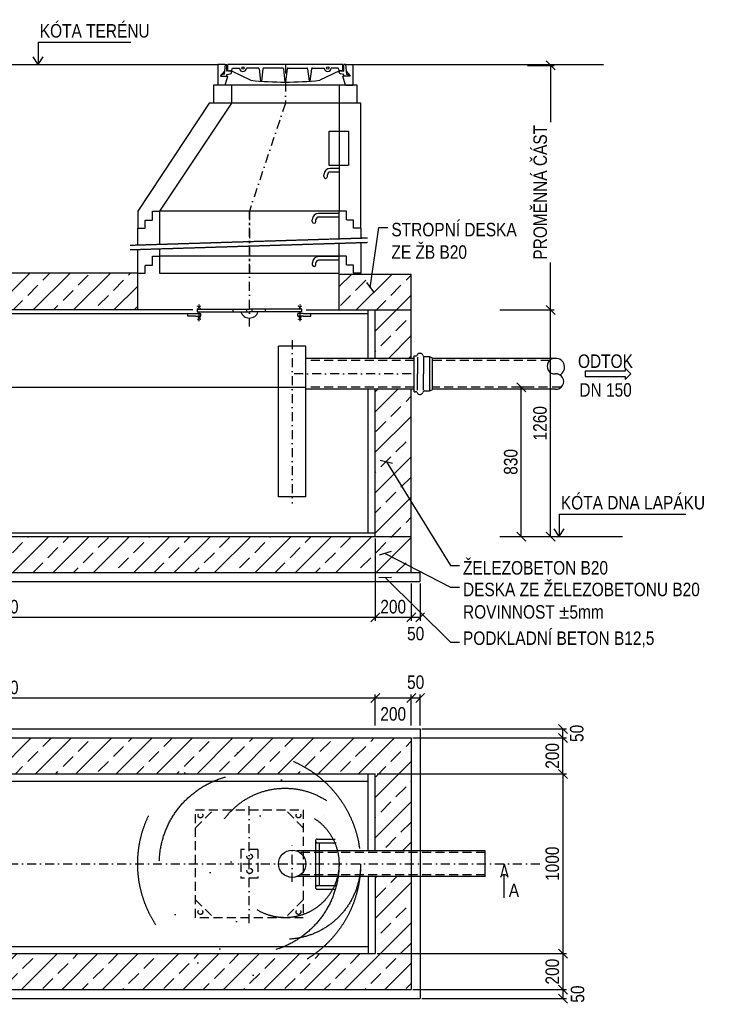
# Model space of a CAD drawing. Header units: millimetres. Extents: x 1 to 417021, y 3 to 99846.
# Tile 12 of 53: x 319737 to 323718, y 85382 to 90859. Entities that reach past the tile are written whole.
import ezdxf
from ezdxf.enums import TextEntityAlignment as Align

# ---------------------------------------------------------------- set-up
doc = ezdxf.new("R2010")
doc.units = ezdxf.units.MM
for name, pattern in [('DASHDOT', [1, 0.5, -0.25, 0, -0.25]), ('DASHED', [0.75, 0.5, -0.25]), ('DĚLICÍ', [31.75, 12.7, -6.35, 0, -6.35, 0, -6.35])]:
    doc.linetypes.add(name, pattern=pattern)
doc.layers.get('Defpoints').update_dxf_attribs({"color": 6, "lineweight": 5})
for name, color, linetype in [('AS-Koty', 4, 'Continuous'), ('AS-Nevid', 241, 'DASHED'), ('AS-Obrys', 7, 'Continuous'), ('AS-Osy', 4, 'DASHDOT'), ('AS-Srafy', 4, 'Continuous'), ('AS-Text', 7, 'Continuous')]:
    doc.layers.add(name, color=color, linetype=linetype)
doc.styles.add('ROMANS', font='ARIALN.TTF')
doc.styles.get("Standard").update_dxf_attribs({"font": 'arial.ttf'})
doc.dimstyles.new('K25', dxfattribs={"dimtxt": 50, "dimasz": 50, "dimexe": 20, "dimexo": 10, "dimgap": 20, "dimtad": 1, "dimdec": 0, "dimzin": 0, "dimtxsty": 'ROMANS', "dimblk": 'OBLIQUE', "dimcen": -40, "dimclrd": 4, "dimclre": 4, "dimclrt": 7, "dimadec": 0, "dimazin": 0, "dimtfac": 1, "dimtdec": 0, "dimtofl": 0, "dimtmove": 2, "dimatfit": 3, "dimldrblk": 'OBLIQUE', "dimfxl": 1, "dimtolj": 1, "dimarcsym": 0})

# ---------------------------------------------------------------- blocks, each defined once
blk = doc.blocks.new('ACTRIX_1')
at = {"color": 7, "linetype": 'Continuous', "ltscale": 25.4}
for p, q in [((28.8, 3.1), (0, 3.1)), ((35, 0), (28.8, 6.2)), ((28.8, 6.2), (28.8, 3.1)), ((28.8, -6.2), (35, 0)), ((0, -3.1), (28.8, -3.1)), ((28.8, -3.1), (28.8, -6.2))]:
    blk.add_line(p, q, dxfattribs=at)
at = {"layer": 'AS-Text', "linetype": 'Continuous', "ltscale": 25.4, "flags": 128}
blk.add_lwpolyline([(-15.7, -3.1), (28.8, -3.1), (28.8, -6.2), (35, 0), (28.8, 6.2), (28.8, 3.1), (-15.7, 3.1)], close=True, dxfattribs=at)
at = {"flags": 1}
blk.add_attdef('Text', (0, 0), '', height=0.125, dxfattribs=at)
blk = doc.blocks.new('_Oblique')
at = {"color": 0, "linetype": 'ByBlock', "lineweight": -2}
blk.add_line((-0.5, -0.5), (0.5, 0.5), dxfattribs=at)
blk = doc.blocks.new('*D161')
at = {"layer": 'AS-Koty', "color": 4, "linetype": 'Continuous', "lineweight": -2, "transparency": 16777216}
for p, q in [((322561.7, 90604.4), (322710, 90604.4)), ((322690, 90604.4), (322690, 90289.7)), ((322690, 89244.4), (322690, 89508.6)), ((322561.2, 89244.4), (322710, 89244.4))]:
    blk.add_line(p, q, dxfattribs=at)
at = {"layer": 'Defpoints', "color": 0, "linetype": 'Continuous', "transparency": 16777216}
for p in [(322551.7, 90604.4), (322690, 90604.4), (322551.2, 89244.4)]:
    blk.add_point(p, dxfattribs=at)
at = {"layer": 'AS-Koty', "color": 4, "linetype": 'Continuous', "lineweight": -2, "transparency": 16777216, "xscale": 50, "yscale": 50, "zscale": 50}
for p, rotation in [((322690, 90604.4), 90), ((322690, 89244.4), 270)]:
    blk.add_blockref('_Oblique', p, dxfattribs=dict(at, rotation=rotation))
at = {"layer": 'AS-Koty', "color": 7, "linetype": 'Continuous', "transparency": 16777216, "insert": (322633, 89899.1), "char_height": 75, "attachment_point": 5, "rotation": 90, "style": 'ROMANS'}
blk.add_mtext('\\A1;PROMĚNNÁ ČÁST', dxfattribs=at)
blk = doc.blocks.new('*D175')
at = {"layer": 'AS-Koty', "color": 4, "linetype": 'Continuous', "lineweight": -2, "transparency": 16777216}
for p, q in [((322408.1, 89244.4), (322710, 89244.4)), ((322690, 87984.4), (322690, 89244.4)), ((322408.1, 87984.4), (322710, 87984.4))]:
    blk.add_line(p, q, dxfattribs=at)
at = {"layer": 'Defpoints', "color": 0, "linetype": 'Continuous', "transparency": 16777216}
for p in [(322398.1, 89244.4), (322690, 89244.4), (322398.1, 87984.4)]:
    blk.add_point(p, dxfattribs=at)
at = {"layer": 'AS-Koty', "color": 4, "linetype": 'Continuous', "lineweight": -2, "transparency": 16777216, "xscale": 50, "yscale": 50, "zscale": 50}
for p, rotation in [((322690, 89244.4), 90), ((322690, 87984.4), 270)]:
    blk.add_blockref('_Oblique', p, dxfattribs=dict(at, rotation=rotation))
at = {"layer": 'AS-Koty', "color": 7, "linetype": 'Continuous', "transparency": 16777216, "insert": (322631.7, 88614.4), "char_height": 75, "attachment_point": 5, "rotation": 90, "style": 'ROMANS'}
blk.add_mtext('\\A1;1260', dxfattribs=at)
blk = doc.blocks.new('*D176')
at = {"layer": 'AS-Koty', "color": 4, "linetype": 'Continuous', "lineweight": -2, "transparency": 16777216}
for p, q in [((322588.1, 88814.4), (322507.2, 88814.4)), ((322527.2, 87984.4), (322527.2, 88814.4)), ((322408.1, 87984.4), (322547.2, 87984.4))]:
    blk.add_line(p, q, dxfattribs=at)
at = {"layer": 'Defpoints', "color": 0, "linetype": 'Continuous', "transparency": 16777216}
for p in [(322527.2, 88814.4), (322598.1, 88814.4), (322398.1, 87984.4)]:
    blk.add_point(p, dxfattribs=at)
at = {"layer": 'AS-Koty', "color": 4, "linetype": 'Continuous', "lineweight": -2, "transparency": 16777216, "xscale": 50, "yscale": 50, "zscale": 50}
for p, rotation in [((322527.2, 88814.4), 90), ((322527.2, 87984.4), 270)]:
    blk.add_blockref('_Oblique', p, dxfattribs=dict(at, rotation=rotation))
at = {"layer": 'AS-Koty', "color": 7, "linetype": 'Continuous', "transparency": 16777216, "insert": (322469, 88399.4), "char_height": 75, "attachment_point": 5, "rotation": 90, "style": 'ROMANS'}
blk.add_mtext('\\A1;830', dxfattribs=at)
blk = doc.blocks.new('*D177')
at = {"layer": 'AS-Koty', "color": 4, "linetype": 'Continuous', "lineweight": -2, "transparency": 16777216}
for p, q in [((317554.8, 87974.3), (317554.8, 87515.4)), ((321714.8, 87974.3), (321714.8, 87515.4)), ((317554.8, 87535.4), (321714.8, 87535.4))]:
    blk.add_line(p, q, dxfattribs=at)
at = {"layer": 'Defpoints', "color": 0, "linetype": 'Continuous', "transparency": 16777216}
for p in [(317554.8, 87984.3), (321714.8, 87984.3), (321714.8, 87535.4)]:
    blk.add_point(p, dxfattribs=at)
at = {"layer": 'AS-Koty', "color": 4, "linetype": 'Continuous', "lineweight": -2, "transparency": 16777216, "xscale": 50, "yscale": 50, "zscale": 50, "rotation": 180}
blk.add_blockref('_Oblique', (317554.8, 87535.4), dxfattribs=at)
at = {"layer": 'AS-Koty', "color": 4, "linetype": 'Continuous', "lineweight": -2, "transparency": 16777216, "xscale": 50, "yscale": 50, "zscale": 50}
blk.add_blockref('_Oblique', (321714.8, 87535.4), dxfattribs=at)
at = {"layer": 'AS-Koty', "color": 7, "linetype": 'Continuous', "transparency": 16777216, "insert": (319634.8, 87593.7), "char_height": 75, "attachment_point": 5, "style": 'ROMANS'}
blk.add_mtext('\\A1;4160', dxfattribs=at)
blk = doc.blocks.new('*D179')
at = {"layer": 'AS-Koty', "color": 4, "linetype": 'Continuous', "lineweight": -2, "transparency": 16777216}
for p, q in [((321724.8, 86664.3), (322778.5, 86664.3)), ((322758.5, 86664.3), (322758.5, 85664.3)), ((321724.8, 85664.3), (322778.5, 85664.3))]:
    blk.add_line(p, q, dxfattribs=at)
at = {"layer": 'Defpoints', "color": 0, "linetype": 'Continuous', "transparency": 16777216}
for p in [(321714.8, 86664.3), (321714.8, 85664.3), (322758.5, 85664.3)]:
    blk.add_point(p, dxfattribs=at)
at = {"layer": 'AS-Koty', "color": 4, "linetype": 'Continuous', "lineweight": -2, "transparency": 16777216, "xscale": 50, "yscale": 50, "zscale": 50}
for p, rotation in [((322758.5, 86664.3), 90), ((322758.5, 85664.3), 270)]:
    blk.add_blockref('_Oblique', p, dxfattribs=dict(at, rotation=rotation))
at = {"layer": 'AS-Koty', "color": 7, "linetype": 'Continuous', "transparency": 16777216, "insert": (322700.2, 86164.3), "char_height": 75, "attachment_point": 5, "rotation": 90, "style": 'ROMANS'}
blk.add_mtext('\\A1;1000', dxfattribs=at)
blk = doc.blocks.new('*D180')
at = {"layer": 'AS-Koty', "color": 4, "linetype": 'Continuous', "lineweight": -2, "transparency": 16777216}
for p, q in [((322027.7, 85664.3), (322778.5, 85664.3)), ((322758.5, 85664.3), (322758.5, 85464.3)), ((321924.8, 85464.3), (322778.5, 85464.3))]:
    blk.add_line(p, q, dxfattribs=at)
at = {"layer": 'Defpoints', "color": 0, "linetype": 'Continuous', "transparency": 16777216}
for p in [(322017.7, 85664.3), (321914.8, 85464.3), (322758.5, 85464.3)]:
    blk.add_point(p, dxfattribs=at)
at = {"layer": 'AS-Koty', "color": 4, "linetype": 'Continuous', "lineweight": -2, "transparency": 16777216, "xscale": 50, "yscale": 50, "zscale": 50}
for p, rotation in [((322758.5, 85664.3), 90), ((322758.5, 85464.3), 270)]:
    blk.add_blockref('_Oblique', p, dxfattribs=dict(at, rotation=rotation))
at = {"layer": 'AS-Koty', "color": 7, "linetype": 'Continuous', "transparency": 16777216, "insert": (322700.2, 85564.3), "char_height": 75, "attachment_point": 5, "rotation": 90, "style": 'ROMANS'}
blk.add_mtext('\\A1;200', dxfattribs=at)
blk = doc.blocks.new('*D181')
at = {"layer": 'AS-Koty', "color": 4, "linetype": 'Continuous', "lineweight": -2, "transparency": 16777216}
for p, q in [((321977.7, 85464.3), (322778.5, 85464.3)), ((322758.5, 85464.3), (322758.5, 85414.3)), ((321974.8, 85414.3), (322778.5, 85414.3))]:
    blk.add_line(p, q, dxfattribs=at)
at = {"layer": 'Defpoints', "color": 0, "linetype": 'Continuous', "transparency": 16777216}
for p in [(321967.7, 85464.3), (321964.8, 85414.3), (322758.5, 85414.3)]:
    blk.add_point(p, dxfattribs=at)
at = {"layer": 'AS-Koty', "color": 4, "linetype": 'Continuous', "lineweight": -2, "transparency": 16777216, "xscale": 50, "yscale": 50, "zscale": 50}
for p, rotation in [((322758.5, 85464.3), 90), ((322758.5, 85414.3), 270)]:
    blk.add_blockref('_Oblique', p, dxfattribs=dict(at, rotation=rotation))
at = {"layer": 'AS-Koty', "color": 7, "linetype": 'Continuous', "transparency": 16777216, "insert": (322840.6, 85439.3), "char_height": 75, "attachment_point": 5, "rotation": 90, "style": 'ROMANS'}
blk.add_mtext('\\A1;50', dxfattribs=at)
blk = doc.blocks.new('*D182')
at = {"layer": 'AS-Koty', "color": 4, "linetype": 'Continuous', "lineweight": -2, "transparency": 16777216}
for p, q in [((321914.8, 86933.9), (321914.8, 87106.5)), ((321914.8, 87086.5), (321964.8, 87086.5)), ((321964.8, 86933.9), (321964.8, 87106.5))]:
    blk.add_line(p, q, dxfattribs=at)
at = {"layer": 'Defpoints', "color": 0, "linetype": 'Continuous', "transparency": 16777216}
for p in [(321964.8, 87086.5), (321914.8, 86923.9), (321964.8, 86923.9)]:
    blk.add_point(p, dxfattribs=at)
at = {"layer": 'AS-Koty', "color": 4, "linetype": 'Continuous', "lineweight": -2, "transparency": 16777216, "xscale": 50, "yscale": 50, "zscale": 50, "rotation": 180}
blk.add_blockref('_Oblique', (321914.8, 87086.5), dxfattribs=at)
at = {"layer": 'AS-Koty', "color": 4, "linetype": 'Continuous', "lineweight": -2, "transparency": 16777216, "xscale": 50, "yscale": 50, "zscale": 50}
blk.add_blockref('_Oblique', (321964.8, 87086.5), dxfattribs=at)
at = {"layer": 'AS-Koty', "color": 7, "linetype": 'Continuous', "transparency": 16777216, "insert": (321939.8, 87173.7), "char_height": 75, "attachment_point": 5, "style": 'ROMANS'}
blk.add_mtext('\\A1;50', dxfattribs=at)
blk = doc.blocks.new('*D183')
at = {"layer": 'AS-Koty', "color": 4, "linetype": 'Continuous', "lineweight": -2, "transparency": 16777216}
for p, q in [((321714.8, 86933.9), (321714.8, 87106.5)), ((321714.8, 87086.5), (321914.8, 87086.5)), ((321914.8, 86933.9), (321914.8, 87106.5))]:
    blk.add_line(p, q, dxfattribs=at)
at = {"layer": 'Defpoints', "color": 0, "linetype": 'Continuous', "transparency": 16777216}
for p in [(321914.8, 87086.5), (321714.8, 86923.9), (321914.8, 86923.9)]:
    blk.add_point(p, dxfattribs=at)
at = {"layer": 'AS-Koty', "color": 4, "linetype": 'Continuous', "lineweight": -2, "transparency": 16777216, "xscale": 50, "yscale": 50, "zscale": 50, "rotation": 180}
blk.add_blockref('_Oblique', (321714.8, 87086.5), dxfattribs=at)
at = {"layer": 'AS-Koty', "color": 4, "linetype": 'Continuous', "lineweight": -2, "transparency": 16777216, "xscale": 50, "yscale": 50, "zscale": 50}
blk.add_blockref('_Oblique', (321914.8, 87086.5), dxfattribs=at)
at = {"layer": 'AS-Koty', "color": 7, "linetype": 'Continuous', "transparency": 16777216, "insert": (321814.8, 86997.2), "char_height": 75, "attachment_point": 5, "style": 'ROMANS'}
blk.add_mtext('\\A1;200', dxfattribs=at)
blk = doc.blocks.new('*D184')
at = {"layer": 'AS-Koty', "color": 4, "linetype": 'Continuous', "lineweight": -2, "transparency": 16777216}
for p, q in [((321924.8, 86864.3), (322778.5, 86864.3)), ((322758.5, 86664.3), (322758.5, 86864.3)), ((321974.8, 86664.3), (322778.5, 86664.3))]:
    blk.add_line(p, q, dxfattribs=at)
at = {"layer": 'Defpoints', "color": 0, "linetype": 'Continuous', "transparency": 16777216}
for p in [(321914.8, 86864.3), (322758.5, 86864.3), (321964.8, 86664.3)]:
    blk.add_point(p, dxfattribs=at)
at = {"layer": 'AS-Koty', "color": 4, "linetype": 'Continuous', "lineweight": -2, "transparency": 16777216, "xscale": 50, "yscale": 50, "zscale": 50}
for p, rotation in [((322758.5, 86864.3), 90), ((322758.5, 86664.3), 270)]:
    blk.add_blockref('_Oblique', p, dxfattribs=dict(at, rotation=rotation))
at = {"layer": 'AS-Koty', "color": 7, "linetype": 'Continuous', "transparency": 16777216, "insert": (322700.2, 86764.3), "char_height": 75, "attachment_point": 5, "rotation": 90, "style": 'ROMANS'}
blk.add_mtext('\\A1;200', dxfattribs=at)
blk = doc.blocks.new('*D185')
at = {"layer": 'AS-Koty', "color": 4, "linetype": 'Continuous', "lineweight": -2, "transparency": 16777216}
for p, q in [((321974.8, 86914.3), (322778.5, 86914.3)), ((322758.5, 86864.3), (322758.5, 86914.3)), ((321924.8, 86864.3), (322778.5, 86864.3))]:
    blk.add_line(p, q, dxfattribs=at)
at = {"layer": 'Defpoints', "color": 0, "linetype": 'Continuous', "transparency": 16777216}
for p in [(321964.8, 86914.3), (322758.5, 86914.3), (321914.8, 86864.3)]:
    blk.add_point(p, dxfattribs=at)
at = {"layer": 'AS-Koty', "color": 4, "linetype": 'Continuous', "lineweight": -2, "transparency": 16777216, "xscale": 50, "yscale": 50, "zscale": 50}
for p, rotation in [((322758.5, 86914.3), 90), ((322758.5, 86864.3), 270)]:
    blk.add_blockref('_Oblique', p, dxfattribs=dict(at, rotation=rotation))
at = {"layer": 'AS-Koty', "color": 7, "linetype": 'Continuous', "transparency": 16777216, "insert": (322836.2, 86889.3), "char_height": 75, "attachment_point": 5, "rotation": 90, "style": 'ROMANS'}
blk.add_mtext('\\A1;50', dxfattribs=at)
blk = doc.blocks.new('*D186')
at = {"layer": 'AS-Koty', "color": 4, "linetype": 'Continuous', "lineweight": -2, "transparency": 16777216}
for p, q in [((317554.8, 86933.9), (317554.8, 87106.5)), ((317554.8, 87086.5), (321714.8, 87086.5)), ((321714.8, 86933.9), (321714.8, 87106.5))]:
    blk.add_line(p, q, dxfattribs=at)
at = {"layer": 'Defpoints', "color": 0, "linetype": 'Continuous', "transparency": 16777216}
for p in [(321714.8, 87086.5), (317554.8, 86923.9), (321714.8, 86923.9)]:
    blk.add_point(p, dxfattribs=at)
at = {"layer": 'AS-Koty', "color": 4, "linetype": 'Continuous', "lineweight": -2, "transparency": 16777216, "xscale": 50, "yscale": 50, "zscale": 50, "rotation": 180}
blk.add_blockref('_Oblique', (317554.8, 87086.5), dxfattribs=at)
at = {"layer": 'AS-Koty', "color": 4, "linetype": 'Continuous', "lineweight": -2, "transparency": 16777216, "xscale": 50, "yscale": 50, "zscale": 50}
blk.add_blockref('_Oblique', (321714.8, 87086.5), dxfattribs=at)
at = {"layer": 'AS-Koty', "color": 7, "linetype": 'Continuous', "transparency": 16777216, "insert": (319634.8, 87144.8), "char_height": 75, "attachment_point": 5, "style": 'ROMANS'}
blk.add_mtext('\\A1;4160', dxfattribs=at)
blk = doc.blocks.new('*D193')
at = {"layer": 'AS-Koty', "color": 4, "linetype": 'Continuous', "lineweight": -2, "transparency": 16777216}
for p, q in [((321714.8, 87723.8), (321714.8, 87515.4)), ((321914.8, 87723.8), (321914.8, 87515.4)), ((321714.8, 87535.4), (321914.8, 87535.4))]:
    blk.add_line(p, q, dxfattribs=at)
at = {"layer": 'Defpoints', "color": 0, "linetype": 'Continuous', "transparency": 16777216}
for p in [(321714.8, 87733.8), (321914.8, 87733.8), (321914.8, 87535.4)]:
    blk.add_point(p, dxfattribs=at)
at = {"layer": 'AS-Koty', "color": 4, "linetype": 'Continuous', "lineweight": -2, "transparency": 16777216, "xscale": 50, "yscale": 50, "zscale": 50, "rotation": 180}
blk.add_blockref('_Oblique', (321714.8, 87535.4), dxfattribs=at)
at = {"layer": 'AS-Koty', "color": 4, "linetype": 'Continuous', "lineweight": -2, "transparency": 16777216, "xscale": 50, "yscale": 50, "zscale": 50}
blk.add_blockref('_Oblique', (321914.8, 87535.4), dxfattribs=at)
at = {"layer": 'AS-Koty', "color": 7, "linetype": 'Continuous', "transparency": 16777216, "insert": (321814.8, 87593.7), "char_height": 75, "attachment_point": 5, "style": 'ROMANS'}
blk.add_mtext('\\A1;200', dxfattribs=at)
blk = doc.blocks.new('*D194')
at = {"layer": 'AS-Koty', "color": 4, "linetype": 'Continuous', "lineweight": -2, "transparency": 16777216}
for p, q in [((321914.8, 87723.8), (321914.8, 87515.4)), ((321964.8, 87723.8), (321964.8, 87515.4)), ((321914.8, 87535.4), (321964.8, 87535.4))]:
    blk.add_line(p, q, dxfattribs=at)
at = {"layer": 'Defpoints', "color": 0, "linetype": 'Continuous', "transparency": 16777216}
for p in [(321914.8, 87733.8), (321964.8, 87733.8), (321964.8, 87535.4)]:
    blk.add_point(p, dxfattribs=at)
at = {"layer": 'AS-Koty', "color": 4, "linetype": 'Continuous', "lineweight": -2, "transparency": 16777216, "xscale": 50, "yscale": 50, "zscale": 50, "rotation": 180}
blk.add_blockref('_Oblique', (321914.8, 87535.4), dxfattribs=at)
at = {"layer": 'AS-Koty', "color": 4, "linetype": 'Continuous', "lineweight": -2, "transparency": 16777216, "xscale": 50, "yscale": 50, "zscale": 50}
blk.add_blockref('_Oblique', (321964.8, 87535.4), dxfattribs=at)
at = {"layer": 'AS-Koty', "color": 7, "linetype": 'Continuous', "transparency": 16777216, "insert": (321939.8, 87444), "char_height": 75, "attachment_point": 5, "style": 'ROMANS'}
blk.add_mtext('\\A1;50', dxfattribs=at)

msp = doc.modelspace()

# ---------------------------------------------------------------- hatches: boundary and pattern name
at = {"layer": 'AS-Srafy'}
h = msp.add_hatch(dxfattribs=at)
h.set_pattern_fill('ANSI33', color=256, scale=25, style=0)
h.paths.add_polyline_path([(317754.824, 89444.351), (317354.824, 89444.351), (317354.824, 89244.351), (317554.824, 89244.351), (317754.824, 89244.351)])
h.paths.add_polyline_path([(317554.824, 89244.351), (317354.824, 89244.351), (317354.824, 89027.198), (317409.304, 89027.198), (317409.304, 89046.883), (317416.951, 89046.883, 0.19152204), (317425.78, 89050.394, -0.32679362), (317438.238, 89061.517), (317445.108, 89061.517, -0.30920035), (317457.349, 89051.271, 0.32582716), (317469.59, 89042.347), (317495.417, 89042.347), (317509.831, 89035.234), (317509.831, 89027.198), (317554.824, 89027.198)])
h.paths.add_polyline_path([(317554.824, 88866.484), (317509.831, 88866.484), (317509.831, 88858.448), (317495.417, 88851.336), (317469.59, 88851.336, 0.32582716), (317457.349, 88842.411, -0.30920035), (317445.108, 88832.165), (317438.238, 88832.165, -0.32679362), (317425.78, 88843.289, 0.19152204), (317416.951, 88846.799), (317409.304, 88846.799), (317409.304, 88866.484), (317354.824, 88866.484), (317354.824, 87983.841), (317554.824, 87983.841)], flags=17)
h.paths.add_polyline_path([(321914.824, 87984.341), (321914.824, 88803.637), (321674.824, 88803.637), (321674.824, 88004.341), (317554.824, 88004.341), (317554.824, 88866.484), (317509.831, 88866.484), (317509.831, 88858.448), (317495.417, 88851.336), (317469.59, 88851.336, 0.32582716), (317457.349, 88842.411, -0.30920035), (317445.108, 88832.165), (317438.238, 88832.165, -0.32679362), (317425.78, 88843.289, 0.19152204), (317416.951, 88846.799), (317409.304, 88846.799), (317409.304, 88866.484), (317354.824, 88866.484), (317354.824, 87983.841), (317354.824, 87783.841), (321914.824, 87783.841)])
h.paths.add_polyline_path([(321714.824, 88803.637), (321674.824, 88803.637), (321674.824, 88004.341), (321714.824, 88004.341)], flags=16)
h.paths.add_polyline_path([(321714.824, 88004.341), (319634.824, 88004.341), (319634.824, 87984.341), (321714.824, 87984.341)], flags=16)
h = msp.add_hatch(dxfattribs=at)
h.set_pattern_fill('ANSI33', color=256, scale=25, style=0)
h.paths.add_polyline_path([(320394.824, 89449.351), (318754.824, 89449.352), (318754.824, 89244.351), (320394.824, 89244.351)])
h = msp.add_hatch(dxfattribs=at)
h.set_pattern_fill('ANSI33', color=256, scale=25, style=0)
h.paths.add_polyline_path([(321914.824, 89244.351), (321714.824, 89244.351), (321714.824, 88975.063), (321914.824, 88975.063)])
h.paths.add_polyline_path([(321914.824, 89444.351), (321514.824, 89444.351), (321514.824, 89244.351), (321714.824, 89244.351), (321914.824, 89244.351)])
h = msp.add_hatch(dxfattribs=at)
h.set_pattern_fill('ANSI33', color=256, scale=25, style=0)
h.set_pattern_definition([(45, (0, 774.63), (-112.2532, 112.2532), []), (45, (112.25, 774.63), (-112.2532, 112.2532), [79.375, -39.6875])])
h.paths.add_polyline_path([(318620.062, 86664.267), (320646.85, 86664.267, -0.32732683), (321380.062, 86664.267), (321714.824, 86664.267), (321714.824, 86235.695), (321914.824, 86235.695), (321914.824, 86864.267), (317354.824, 86864.267), (317354.824, 86231.231), (317554.824, 86231.231), (317554.824, 86664.267), (317886.85, 86664.267, -0.32732688)])
h.paths.add_polyline_path([(321914.824, 86092.839), (321714.824, 86092.839), (321714.824, 85664.267), (321380.062, 85664.267, -0.32732684), (320646.85, 85664.267), (318620.062, 85664.267, -0.32732679), (317886.85, 85664.267), (317554.824, 85664.267), (317554.824, 86097.303), (317354.824, 86097.303), (317354.824, 85464.267), (321914.824, 85464.267)])
h.paths.add_polyline_path([(321380.062, 85664.267), (320646.85, 85664.267, 0.32732684)], flags=17)
h.paths.add_polyline_path([(320646.85, 86664.267), (321380.062, 86664.267, 0.32732683)], flags=17)
h.paths.add_polyline_path([(317886.85, 86664.267), (318620.062, 86664.267, 0.32732688)], flags=17)
h.paths.add_polyline_path([(318620.062, 85664.267), (317886.85, 85664.267, 0.32732679)], flags=17)

# ---------------------------------------------------------------- linework, layer by layer
msp.add_line((321634.824, 90394.351), (320790.787, 90394.351))
at = {"layer": 'AS-Koty'}
msp.add_line((322689.955, 87984.351), (323089.491, 87984.351), dxfattribs=at)
at = {"layer": 'AS-Nevid'}
for p, q in [((321514.824, 90238.284), (321565.722, 90238.284)), ((321565.722, 90238.284), (321565.722, 90048.19)), ((321565.722, 90048.19), (321514.824, 90048.19)), ((320474.824, 89794.351), (320514.824, 89794.351)), ((320474.824, 89744.351), (320474.824, 89794.351)), ((321514.824, 89794.351), (320514.824, 89794.351)), ((321554.824, 89794.351), (321514.824, 89794.351)), ((321554.824, 89744.351), (321554.824, 89794.351)), ((320434.824, 89744.351), (320474.824, 89744.351)), ((320434.824, 89699.351), (320434.824, 89744.351)), ((321594.824, 89744.351), (321554.824, 89744.351)), ((321594.824, 89699.351), (321594.824, 89744.351)), ((320394.824, 89699.351), (320434.824, 89699.351)), ((321634.824, 89699.351), (321594.824, 89699.351)), ((320349.074, 89604.946), (321671.935, 89645.809)), ((320349.845, 89579.958), (321672.707, 89620.821)), ((320474.824, 89544.351), (320514.824, 89544.351)), ((320474.824, 89494.351), (320474.824, 89544.351)), ((321514.824, 89544.351), (320514.824, 89544.351)), ((321554.824, 89544.351), (321514.824, 89544.351)), ((321554.824, 89494.351), (321554.824, 89544.351)), ((320434.824, 89449.351), (320434.824, 89494.351)), ((320434.824, 89494.351), (320474.824, 89494.351)), ((321594.824, 89494.351), (321554.824, 89494.351)), ((321594.824, 89449.351), (321594.824, 89494.351)), ((320394.824, 89449.351), (320434.824, 89449.351)), ((320514.824, 89449.351), (321514.824, 89449.351)), ((321634.824, 89449.351), (321594.824, 89449.351)), ((321949.431, 88981.092), (321949.431, 88889.35)), ((321983.546, 88981.092), (321983.546, 88889.35)), ((322017.36, 88984.856), (322017.36, 88793.845)), ((321949.431, 88797.608), (321949.431, 88889.35)), ((321983.546, 88797.608), (321983.546, 88889.35))]:
    msp.add_line(p, q, dxfattribs=at)
at = {"layer": 'AS-Nevid', "ltscale": 100}
for p, q in [((321931.247, 88964.349), (321328.8, 88964.349)), ((322685.22, 88964.349), (322031.773, 88964.349)), ((321931.247, 88814.351), (321328.8, 88814.351)), ((322748.657, 88814.351), (322035.345, 88814.351)), ((320714.824, 86464.267), (321314.824, 86464.267)), ((320714.824, 85864.267), (320714.824, 86464.267)), ((320714.824, 86364.267), (320814.824, 86464.267)), ((321314.824, 86364.267), (321214.824, 86464.267)), ((321314.824, 86464.267), (321314.824, 85864.267)), ((321062.324, 86244.267), (320967.324, 86244.267)), ((320967.324, 86244.267), (320967.324, 86084.267)), ((321062.324, 86244.267), (321062.324, 86084.267)), ((322325.615, 86226.766), (321295.924, 86226.766)), ((322325.615, 86101.768), (321295.924, 86101.768)), ((321062.324, 86084.267), (320967.324, 86084.267)), ((320714.824, 85964.267), (320814.824, 85864.267)), ((321314.824, 85964.267), (321214.824, 85864.267)), ((321314.824, 85864.267), (320714.824, 85864.267))]:
    msp.add_line(p, q, dxfattribs=at)
at = {"layer": 'AS-Nevid', "linetype": 'DĚLICÍ', "ltscale": 50}
for p, q in [((321382.102, 86290.991), (321382.102, 86032.876)), ((321392.102, 86300.991), (321491.396, 86300.991)), ((321392.102, 86280.991), (321496.741, 86280.991)), ((321402.102, 86280.991), (321402.102, 86042.876)), ((321392.102, 86042.876), (321496.741, 86042.876)), ((321392.102, 86022.876), (321491.396, 86022.876))]:
    msp.add_line(p, q, dxfattribs=at)
for centre, radius in [((321013.456, 86164.267), 620), ((321013.456, 86164.267), 500), ((321213.456, 86164.267), 420), ((321213.456, 86164.267), 300)]:
    msp.add_circle(centre, radius, dxfattribs=at)
at = {"layer": 'AS-Nevid', "ltscale": 100}
for centre, radius in [((320742.062, 86432.815), 13.26), ((321287.586, 86432.815), 13.26), ((321016.192, 86204.4), 15), ((321016.192, 86124.51), 15), ((320742.062, 85895.72), 13.26), ((321287.586, 85895.72), 13.26)]:
    msp.add_circle(centre, radius, dxfattribs=at)
at = {"layer": 'AS-Nevid', "linetype": 'DĚLICÍ', "ltscale": 50}
for centre in [(321392.102, 86290.991), (321392.102, 86032.876)]:
    msp.add_arc(centre, 10, 90, 270, dxfattribs=at)
at = {"layer": 'AS-Obrys'}
for p, q in [((318829.824, 90609.352), (319839.824, 90609.352)), ((319839.824, 90609.352), (320839.824, 90609.351)), ((320880.869, 90609.351), (320839.824, 90609.351)), ((320839.824, 90609.351), (320839.824, 90494.351)), ((320880.869, 90609.351), (320875.036, 90555.709)), ((320880.869, 90609.351), (320889.52, 90609.351)), ((320889.52, 90573.611), (320889.52, 90609.351)), ((321535.127, 90609.351), (320894.52, 90609.351)), ((320894.52, 90575.471), (320894.52, 90609.351)), ((320914.519, 90575.471), (320921.249, 90590.265)), ((320921.249, 90590.265), (320959.835, 90590.265)), ((321064.017, 90590.265), (320998.007, 90590.265)), ((321068.989, 90585.794), (321077.358, 90517.058)), ((321090.196, 90585.794), (321081.792, 90516.733)), ((321198.945, 90590.265), (321095.168, 90590.265)), ((321203.917, 90585.794), (321212.829, 90511.949)), ((321225.124, 90585.794), (321216.211, 90511.949)), ((321230.096, 90590.265), (321333.873, 90590.265)), ((321338.845, 90585.794), (321347.249, 90516.727)), ((321360.052, 90585.794), (321351.682, 90517.052)), ((321365.024, 90590.265), (321431.641, 90590.265)), ((321508.398, 90590.265), (321469.812, 90590.265)), ((321515.128, 90575.471), (321508.398, 90590.265)), ((321535.127, 90575.471), (321535.127, 90609.351)), ((321540.127, 90573.611), (321540.127, 90609.351)), ((321548.779, 90609.351), (321540.127, 90609.351)), ((321548.779, 90609.351), (321589.824, 90609.351)), ((321548.779, 90609.351), (321554.612, 90555.709)), ((321589.824, 90609.351), (321589.824, 90494.351)), ((321589.824, 90609.351), (322985.588, 90609.351)), ((320855.127, 90544.351), (320895.301, 90544.351)), ((320876.952, 90573.329), (320855.519, 90549.521)), ((320875.036, 90555.709), (320860.794, 90553.103)), ((320880.869, 90494.351), (320895.301, 90544.351)), ((320904.932, 90574.038), (320889.52, 90573.611)), ((320889.52, 90554.987), (320908.687, 90558.436)), ((320889.52, 90544.351), (320889.52, 90554.987)), ((320894.52, 90575.471), (320914.519, 90575.471)), ((320909.968, 90574.575), (320907.185, 90574.575)), ((320908.687, 90558.436), (320912.447, 90560.583)), ((320914.519, 90575.471), (321022.729, 90521.949)), ((320914.968, 90564.925), (320914.968, 90569.575)), ((321515.128, 90575.471), (321406.394, 90521.949)), ((321514.68, 90564.925), (321514.68, 90569.575)), ((321535.127, 90575.471), (321515.128, 90575.471)), ((321520.961, 90558.436), (321517.201, 90560.583)), ((321519.68, 90574.575), (321522.463, 90574.575)), ((321540.127, 90554.987), (321520.961, 90558.436)), ((321524.716, 90574.038), (321540.127, 90573.611)), ((321574.52, 90544.351), (321534.347, 90544.351)), ((321548.779, 90494.351), (321534.347, 90544.351)), ((321540.127, 90544.351), (321540.127, 90554.987)), ((321552.696, 90573.329), (321574.128, 90549.521)), ((321554.612, 90555.709), (321568.854, 90553.103)), ((321514.824, 90494.351), (320914.824, 90494.351)), ((321459.175, 90238.284), (321514.824, 90238.284)), ((321459.175, 90048.19), (321459.175, 90238.284)), ((321514.824, 90048.19), (321459.175, 90048.19)), ((321429.179, 89986.485), (321429.179, 89996.485)), ((321448.972, 89986.485), (321449.179, 89996.485)), ((321514.824, 90031.485), (321464.179, 90031.485)), ((321514.824, 90011.485), (321464.179, 90011.485)), ((321514.824, 89781.485), (321399.824, 89781.485)), ((321514.824, 89761.485), (321399.824, 89761.485)), ((321364.824, 89736.485), (321364.824, 89746.485)), ((321384.617, 89736.485), (321384.824, 89746.485)), ((321365.031, 89496.485), (321365.031, 89506.485)), ((321384.824, 89496.485), (321385.031, 89506.485)), ((321515.031, 89541.485), (321400.031, 89541.485)), ((321515.031, 89521.485), (321400.031, 89521.485)), ((320394.824, 89244.351), (320394.824, 89449.351)), ((321514.824, 89244.351), (321514.824, 89444.351)), ((321914.824, 89244.351), (321914.824, 89444.351)), ((321960.18, 89004.026), (321967.051, 89004.026)), ((321931.247, 88789.308), (321931.247, 88989.392)), ((321931.247, 88989.392), (321938.894, 88989.392)), ((321991.532, 88984.856), (322017.36, 88984.856)), ((322017.36, 88984.856), (322031.773, 88977.743)), ((322031.773, 88977.743), (322031.773, 88800.957)), ((322031.773, 88977.743), (322031.773, 88977.743)), ((321931.247, 88789.308), (321938.894, 88789.308)), ((321931.247, 88789.308), (321931.247, 88789.308)), ((321991.532, 88793.845), (322017.36, 88793.845)), ((322017.36, 88793.845), (322031.773, 88800.957)), ((322031.773, 88800.957), (322031.773, 88800.957)), ((321960.18, 88774.674), (321967.051, 88774.674))]:
    msp.add_line(p, q, dxfattribs=at)
at = {"layer": 'AS-Obrys', "color": 3}
for p, q in [((320880.869, 90494.351), (320839.824, 90494.351)), ((321548.779, 90494.351), (321589.824, 90494.351))]:
    msp.add_line(p, q, dxfattribs=at)
at = {"layer": 'AS-Obrys', "color": 7, "linetype": 'Continuous'}
for p, q in [((320394.824, 89449.351), (318754.824, 89449.352)), ((321514.824, 89444.351), (321914.824, 89444.351)), ((318554.824, 89224.351), (320714.824, 89224.351)), ((320699.824, 89244.351), (318569.824, 89244.351)), ((320672.905, 89209.351), (320672.905, 89224.351)), ((320714.824, 89224.351), (320744.824, 89224.351)), ((320724.824, 89249.351), (321014.824, 89249.351)), ((320724.824, 89249.351), (320724.824, 89234.351)), ((320724.824, 89234.351), (321014.824, 89234.351)), ((320744.824, 89209.351), (320744.824, 89224.351)), ((320924.824, 89234.351), (320924.824, 89249.351)), ((320999.824, 89234.351), (320999.824, 89249.351)), ((321304.824, 89249.351), (321014.824, 89249.351)), ((321304.824, 89234.351), (321014.824, 89234.351)), ((321029.824, 89234.351), (321029.824, 89249.351)), ((321104.824, 89234.351), (321104.824, 89249.351)), ((321284.824, 89209.351), (321284.824, 89224.351)), ((321314.824, 89224.351), (321284.824, 89224.351)), ((321304.824, 89249.351), (321304.824, 89234.351)), ((321314.824, 89224.351), (321674.824, 89224.351)), ((321329.824, 89244.351), (321714.824, 89244.351)), ((321355.813, 89209.351), (321355.813, 89224.351)), ((321674.824, 88975.063), (321674.824, 89244.351)), ((321714.824, 88975.063), (321714.824, 89244.351)), ((321714.824, 89244.351), (321914.824, 89244.351)), ((321914.824, 88975.063), (321914.824, 89244.351)), ((320714.824, 89209.351), (320672.905, 89209.351)), ((320672.905, 89209.351), (320672.905, 89209.351)), ((320714.824, 89209.351), (320744.824, 89209.351)), ((321314.824, 89209.351), (321284.824, 89209.351)), ((321314.824, 89209.351), (321355.813, 89209.351)), ((321177.11, 88204.341), (321177.11, 89043.53)), ((321192.11, 89043.53), (321177.11, 89043.53)), ((321328.8, 89043.53), (321177.11, 89043.53)), ((321328.8, 88204.341), (321328.8, 89043.53)), ((321931.247, 88975.063), (321328.8, 88975.063)), ((321931.247, 88803.636), (321931.247, 88975.064)), ((321931.247, 88803.637), (321931.247, 88975.063)), ((322717.226, 88975.063), (322031.773, 88975.063)), ((321931.247, 88803.637), (321328.8, 88803.637)), ((321674.824, 88004.341), (321674.824, 88804.351)), ((321714.824, 87984.341), (321714.824, 88804.351)), ((321914.824, 87984.341), (321914.824, 88803.637)), ((322717.226, 88803.637), (322031.773, 88803.637)), ((321328.8, 88204.341), (321177.11, 88204.341)), ((317354.824, 87983.841), (320914.824, 87983.841)), ((317554.824, 88004.341), (321714.824, 88004.341)), ((317554.824, 87984.341), (321914.824, 87984.341)), ((321914.824, 87783.841), (321914.824, 87984.341)), ((317304.824, 87783.841), (321964.824, 87783.841)), ((321964.824, 87733.841), (321964.824, 87783.841)), ((317304.824, 87733.841), (321964.824, 87733.841)), ((317304.824, 86914.267), (321964.824, 86914.267)), ((321964.824, 86914.267), (321964.824, 85414.267)), ((317354.824, 86864.267), (321914.824, 86864.267)), ((321914.824, 86864.267), (321914.824, 85464.267)), ((317554.824, 86664.267), (321714.824, 86664.267)), ((321674.824, 86235.695), (321674.824, 86664.267)), ((321714.824, 86235.695), (321714.824, 86664.267)), ((317594.824, 86624.267), (321674.824, 86624.267)), ((322325.615, 86235.695), (321278.461, 86235.695)), ((322325.615, 86092.839), (322325.615, 86235.695)), ((322325.615, 86092.839), (321278.461, 86092.839)), ((321674.824, 86092.839), (321674.824, 85664.267)), ((321714.824, 86092.839), (321714.824, 85664.267)), ((317554.824, 85664.267), (321714.824, 85664.267)), ((317594.824, 85704.267), (321674.824, 85704.267)), ((317354.824, 85464.267), (321914.824, 85464.267)), ((317304.824, 85414.267), (321964.824, 85414.267))]:
    msp.add_line(p, q, dxfattribs=at)
at = {"layer": 'AS-Obrys', "linetype": 'Continuous'}
msp.add_line((317594.824, 88814.351), (321328.8, 88814.351), dxfattribs=at)
at = {"layer": 'AS-Obrys', "color": 3}
for points in [[(320914.824, 90494.351), (320814.824, 90494.351), (320814.824, 90394.351), (320790.787, 90394.351), (320394.824, 89794.351), (320394.824, 89699.351)], [(320914.824, 90494.351), (320914.824, 90394.351), (320514.824, 89794.351), (320514.824, 89794.351)], [(321634.824, 89699.351), (321634.824, 90394.351), (321614.824, 90394.351), (321614.824, 90494.351), (321514.824, 90494.351)], [(321514.824, 90494.351), (321514.824, 89794.351)], [(320514.824, 89794.351), (320514.824, 89610.066)], [(321514.824, 89640.956), (321514.824, 89794.351)], [(320394.824, 89606.359), (320394.824, 89699.351)], [(321634.824, 89699.351), (321634.824, 89644.662)], [(321514.824, 89449.351), (321514.824, 89615.944)], [(321634.824, 89619.65), (321634.824, 89449.351)], [(320394.824, 89449.351), (320394.824, 89581.348)], [(320514.824, 89585.054), (320514.824, 89449.351)]]:
    msp.add_lwpolyline(points, dxfattribs=at)
at = {"layer": 'AS-Obrys'}
for centre in [(320978.921, 90590.265), (321450.726, 90590.265)]:
    msp.add_circle(centre, 6.972, dxfattribs=at)
at = {"layer": 'AS-Obrys', "color": 7, "linetype": 'Continuous'}
msp.add_circle((321252.955, 86164.267), 75.845, dxfattribs=at)
at = {"layer": 'AS-Obrys'}
for centre, radius, start, end in [((320978.921, 90590.265), 19.086, 180, 0), ((321064.017, 90585.265), 5, 6.067531, 90), ((321095.168, 90585.265), 5, 90, 173.932469), ((321198.945, 90585.265), 5, 6.067531, 90), ((321230.096, 90585.265), 5, 90, 173.932469), ((321333.873, 90585.265), 5, 6.067531, 90), ((321365.024, 90585.265), 5, 90, 173.932469), ((321450.726, 90590.265), 19.086, 180, 0), ((320861.443, 90546.472), 6.662, 95.596517, 198.565603), ((320907.185, 90569.575), 5, 90, 116.77714), ((320909.968, 90569.575), 5, 0, 90), ((320909.968, 90564.925), 5, 299.724611, 0), ((321519.68, 90569.575), 5, 90, 180), ((321519.68, 90564.925), 5, 180, 240.275389), ((321522.463, 90569.575), 5, 63.22286, 90), ((321568.204, 90546.472), 6.662, 341.434397, 84.403483), ((321214.561, 92356.937), 1844.988, 264.031884, 275.968116), ((321438.972, 89986.485), 10, 180, 0), ((321438.972, 89986.485), 10, 180, 0), ((321438.972, 89986.485), 10, 180, 0), ((321464.179, 89996.485), 35, 90, 180), ((321464.179, 89996.485), 15, 90, 180), ((321399.824, 89746.485), 35, 90, 180), ((321399.824, 89746.485), 15, 90, 180), ((321374.617, 89736.485), 10, 180, 0), ((321374.617, 89736.485), 10, 180, 0), ((321374.617, 89736.485), 10, 180, 0), ((321374.824, 89496.485), 10, 180, 0), ((321374.824, 89496.485), 10, 180, 0), ((321400.031, 89506.485), 35, 90, 180), ((321400.031, 89506.485), 15, 90, 180), ((321961.552, 88989.952), 14.141, 95.567854, 167.956101), ((321965.679, 88989.952), 14.141, 15.705638, 84.432146), ((321938.894, 89002.249), 12.857, 270, 313.368447), ((321991.532, 88997.713), 12.857, 197.811936, 270), ((322713.787, 88932.214), 42.997, 85.41194, 274.58806), ((322719.859, 88926.603), 48.541, 297.236784, 93.109644), ((322720.158, 88846.496), 42.959, 266.086461, 93.913539), ((321938.894, 88776.451), 12.857, 46.631553, 90), ((321961.552, 88788.748), 14.141, 192.043899, 264.432146), ((321965.679, 88788.748), 14.141, 275.567854, 344.294362), ((321991.532, 88780.987), 12.857, 90, 162.188064)]:
    msp.add_arc(centre, radius, start, end, dxfattribs=at)
at = {"layer": 'AS-Obrys', "color": 7, "linetype": 'Continuous'}
msp.add_arc((321014.824, 89249.351), 50, 197.457062, 342.542938, dxfattribs=at)
at = {"layer": 'AS-Osy', "linetype": 'DASHDOT', "ltscale": 100}
for p, q in [((321214.824, 90609.351), (321214.824, 90394.351)), ((321214.824, 90394.351), (321014.824, 89794.351)), ((321014.824, 89151.646), (321014.824, 89794.351)), ((321014.824, 89794.351), (321014.824, 89449.351)), ((320734.944, 89181.987), (320734.944, 89257.986)), ((321296.343, 89181.477), (321296.343, 89259.956)), ((321252.955, 89077.169), (321252.955, 88168.427)), ((321914.104, 88889.35), (321217.596, 88889.35)), ((321013.456, 85834.183), (321013.456, 86494.351)), ((321252.955, 86063.163), (321252.955, 86265.371)), ((316574.62, 86164.267), (322635.851, 86164.267))]:
    msp.add_line(p, q, dxfattribs=at)
at = {"layer": 'AS-Osy', "linetype": 'DASHDOT'}
for p, q in [((320734.944, 89258.365), (320734.944, 89276.365)), ((321296.343, 89258.365), (321296.343, 89276.365)), ((320743.944, 89249.365), (320725.944, 89267.365)), ((320725.944, 89249.365), (320743.944, 89267.365)), ((321305.343, 89249.365), (321287.343, 89267.365)), ((321287.343, 89249.365), (321305.343, 89267.365)), ((320743.944, 89190.987), (320725.944, 89208.987)), ((320725.944, 89190.987), (320743.944, 89208.987)), ((321305.343, 89190.477), (321287.343, 89208.477)), ((321287.343, 89190.477), (321305.343, 89208.477))]:
    msp.add_line(p, q, dxfattribs=at)
at = {"layer": 'AS-Text'}
for p, q in [((319839.824, 90734.475), (320355.762, 90734.475)), ((319839.824, 90734.475), (319839.824, 90609.352)), ((319839.824, 90609.352), (319812.002, 90652.323)), ((319839.824, 90609.352), (319867.646, 90652.323)), ((322738.855, 88109.474), (323441.813, 88109.474)), ((322738.855, 88109.474), (322738.855, 87984.351)), ((322738.855, 87984.351), (322711.033, 88027.323)), ((322738.855, 87984.351), (322766.677, 88027.323))]:
    msp.add_line(p, q, dxfattribs=at)
at = {"layer": 'AS-Text', "color": 7, "linetype": 'Continuous'}
for p, q in [((322432.446, 86164.267), (322413.081, 86089.267)), ((322432.446, 86164.267), (322451.81, 86089.267)), ((322432.446, 85975.371), (322432.446, 86104.267))]:
    msp.add_line(p, q, dxfattribs=at)
at = {"layer": 'AS-Text', "color": 7, "linetype": 'Continuous', "extrusion": (0, 0, -1), "flags": 128}
for points in [[(-322413.081, 86089.267), (-322414.359, 86092.804), (-322416.277, 86096.038), (-322418.766, 86098.857), (-322421.739, 86101.16), (-322425.09, 86102.865), (-322428.702, 86103.914), (-322432.446, 86104.267)], [(-322432.446, 86104.267), (-322436.189, 86103.914), (-322439.801, 86102.865), (-322443.152, 86101.16), (-322446.125, 86098.857), (-322448.615, 86096.038), (-322450.532, 86092.804), (-322451.81, 86089.267)]]:
    msp.add_lwpolyline(points, dxfattribs=at)

# ---------------------------------------------------------------- block references
at = {"color": 7, "linetype": 'Continuous', "ltscale": 25.4, "xscale": 5, "yscale": 5, "zscale": 5}
msp.add_blockref('ACTRIX_1', (322962.045, 88889.35), dxfattribs=at)

# ---------------------------------------------------------------- texts
at = {"layer": 'AS-Koty', "color": 7, "style": 'ROMANS'}
for s, p in [('KÓTA TERÉNU', (319848.677, 90759.829)), ('KÓTA DNA LAPÁKU', (322747.708, 88134.828))]:
    msp.add_text(s, height=75, dxfattribs=at).set_placement(p)
for s, p in [('ODTOK', (322995.431, 88922.158)), ('DN 150', (322996.365, 88762.328))]:
    msp.add_text(s, height=75, dxfattribs=at).set_placement(p, align=Align.CENTER)
at = {"layer": 'AS-Koty', "color": 7, "char_height": 75, "attachment_point": 1, "style": 'ROMANS'}
for s, insert in [('STROPNÍ DESKA \\PZE ŽB B20', (321804.935, 89729.126)), ('ŽELEZOBETON B20', (322203.025, 87847.747)), ('DESKA ZE ŽELEZOBETONU B20\\PROVINNOST ±5mm', (322203.025, 87727.575)), ('PODKLADNÍ BETON B12,5', (322203.025, 87456.556))]:
    msp.add_mtext(s, dxfattribs=dict(at, insert=insert))
at = {"layer": 'AS-Text', "linetype": 'Continuous', "style": 'ROMANS'}
msp.add_text('A', height=75, dxfattribs=at).set_placement((322457.949, 85979.029))

# ---------------------------------------------------------------- dimensions: what is measured, and where the dimension line sits
at = {"layer": 'AS-Koty', "linetype": 'Continuous'}
dim = msp.add_linear_dim(base=(322689.955, 90604.351), p1=(322551.164, 89244.351), p2=(322551.725, 90604.351), angle=90, text='PROMĚNNÁ ČÁST', dimstyle='K25', override={"dimtxt": 75}, dxfattribs=at)
dim.commit()
dim.dimension.update_dxf_attribs({"geometry": '*D161', "text_midpoint": (322633.047, 89899.129), "dimtype": 160})
for base, p1, p2, angle, picture, middle in [((322689.955, 89244.351), (322398.14, 87984.351), (322398.13, 89244.351), 90, '*D175', (322631.662, 88614.351)), ((322527.244, 88814.351), (322398.14, 87984.351), (322598.13, 88814.351), 90, '*D176', (322468.951, 88399.351)), ((321914.824, 87535.358), (321714.824, 87733.841), (321914.824, 87733.841), 180, '*D193', (321814.824, 87593.651)), ((322758.453, 86864.267), (321964.824, 86664.267), (321914.824, 86864.267), 90, '*D184', (322700.16, 86764.267)), ((322758.453, 85664.267), (321714.824, 86664.267), (321714.824, 85664.267), 90, '*D179', (322700.16, 86164.267)), ((322758.453, 85464.267), (322017.748, 85664.267), (321914.824, 85464.267), 270, '*D180', (322700.16, 85564.267))]:
    dim = msp.add_linear_dim(base=base, p1=p1, p2=p2, angle=angle, dimstyle='K25', override={"dimtxt": 75}, dxfattribs=at)
    dim.commit()
    dim.dimension.update_dxf_attribs({"geometry": picture, "text_midpoint": middle})
for base, p1, p2, picture, middle in [((321714.824, 87535.358), (317554.824, 87984.341), (321714.824, 87984.341), '*D177', (319634.824, 87593.651)), ((321714.824, 87086.472), (317554.824, 86923.872), (321714.824, 86923.872), '*D186', (319634.824, 87144.765))]:
    dim = msp.add_linear_dim(base=base, p1=p1, p2=p2, dimstyle='K25', override={"dimtxt": 75}, dxfattribs=at)
    dim.commit()
    dim.dimension.update_dxf_attribs({"geometry": picture, "text_midpoint": middle})
for base, p1, p2, angle, picture, middle in [((321964.824, 87535.358), (321914.824, 87733.841), (321964.824, 87733.841), 180, '*D194', (321939.824, 87444.019)), ((321964.824, 87086.472), (321914.824, 86923.872), (321964.824, 86923.872), 180, '*D182', (321939.824, 87173.749)), ((321914.824, 87086.472), (321714.824, 86923.872), (321914.824, 86923.872), 180, '*D183', (321814.824, 86997.224)), ((322758.453, 86914.267), (321914.824, 86864.267), (321964.824, 86914.267), 90, '*D185', (322836.184, 86889.267)), ((322758.453, 85414.267), (321967.748, 85464.267), (321964.824, 85414.267), 270, '*D181', (322840.584, 85439.267))]:
    dim = msp.add_linear_dim(base=base, p1=p1, p2=p2, angle=angle, dimstyle='K25', override={"dimtxt": 75}, dxfattribs=at)
    dim.commit()
    dim.dimension.update_dxf_attribs({"geometry": picture, "text_midpoint": middle, "dimtype": 160})

# ---------------------------------------------------------------- leaders
at = {"layer": 'AS-Koty', "annotation_type": 0, "has_hookline": 1, "hookline_direction": 0}
for points, text_width in [([(321687.309, 89368.392), (321734.935, 89704.126), (321784.935, 89704.126)], 462.176), ([(321777.229, 88399.246), (322133.025, 87822.747), (322183.025, 87822.747)], 800.853), ([(321770.602, 87890.542), (322133.025, 87702.575), (322183.025, 87702.575)], 1307.026), ([(321770.602, 87755.635), (322133.025, 87396.884), (322183.025, 87396.884)], 1054.553)]:
    msp.add_leader(points, dimstyle='K25', override={"dimgap": 20, "dimtad": 0}, dxfattribs=dict(at, text_width=text_width))

doc.saveas('drawing.dxf')
